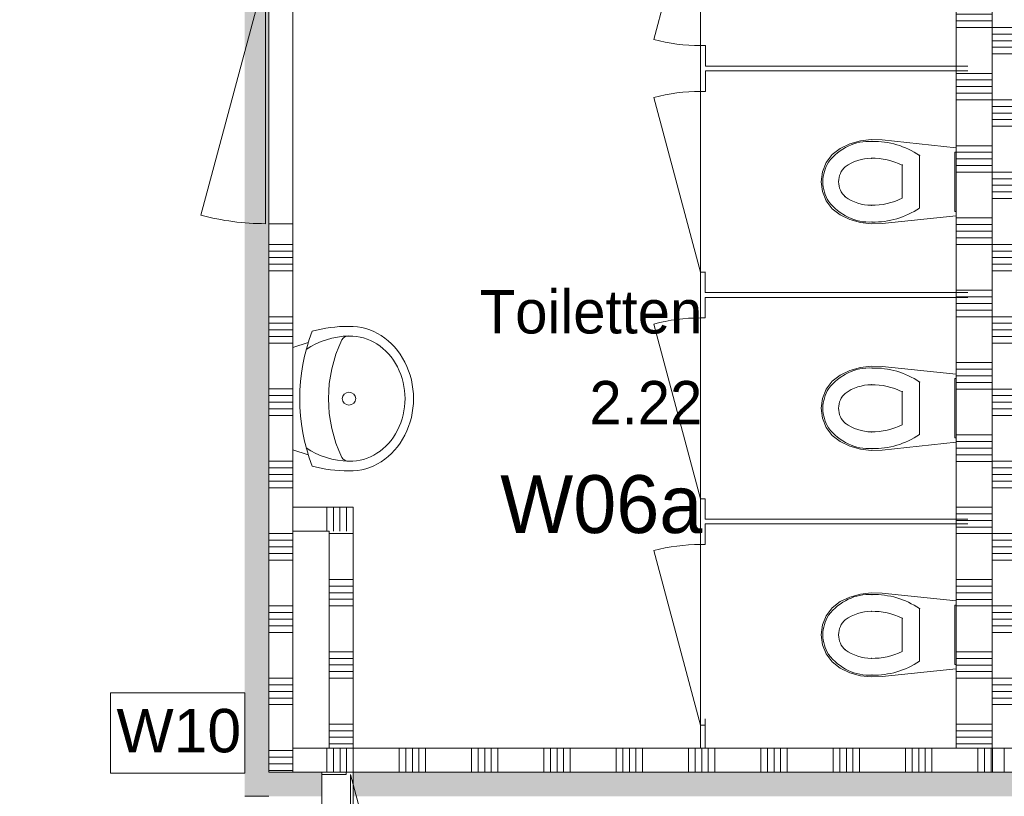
# Model space of a CAD drawing. Header units: millimetres. Extents: x -409 to 257590, y -7854 to 67330.
# Tile 142 of 205: x 15417 to 19500, y 47210 to 50432. Entities that reach past the tile are written whole.
import ezdxf
from ezdxf.enums import TextEntityAlignment as Align

# ---------------------------------------------------------------- set-up
doc = ezdxf.new("R2010")
doc.units = ezdxf.units.MM
doc.header["$MEASUREMENT"] = 0
for name, color, linetype in [('Info Wandafwerking aanduiding', 7, 'Continuous'), ('Info Wandafwerking aanduiding Doorsnede-arcering', 7, 'Continuous'), ('New_# trashcan Laagscheidingslijnen', 7, 'Continuous'), ('New_22 NC Binnenwanden', 7, 'Continuous'), ('New_22 NC Binnenwanden Deuren', 7, 'Continuous'), ('New_22 NC Binnenwanden Doorsnede-arcering', 7, 'Continuous'), ('New_22 NC Binnenwanden Laagscheidingslijnen', 7, 'Continuous'), ('New_72 Vaste Inrichting', 7, 'Continuous'), ('New_72 Vaste Inrichting Deuren', 7, 'Continuous'), ('New_74 Sanitair', 7, 'Continuous'), ('New_Z Ruimtefuncties', 7, 'Continuous'), ('New_Z Ruimtefuncties Zone omranding', 7, 'Continuous'), ('New_Z Ruimtefuncties Zone tekst', 7, 'Continuous')]:
    doc.layers.add(name, color=color, linetype=linetype)
doc.styles.add('GENERATED_STYLE_1', font='txt')
doc.styles.add('GENERATED_STYLE_2', font='txt')

# ---------------------------------------------------------------- blocks, each defined once
blk = doc.blocks.new('*X378')
at = {"layer": 'New_22 NC Binnenwanden Doorsnede-arcering', "color": 254, "linetype": 'Continuous', "lineweight": 0, "true_color": 0xe9ebeb}
for p, q in [((16690.3, 47310), (16690.3, 47410)), ((16717.7, 47310), (16717.7, 47410)), ((16745.2, 47310), (16745.2, 47410)), ((16772.6, 47310), (16772.6, 47410)), ((16800, 47310), (16800, 47410)), ((16990.3, 47310), (16990.3, 47410)), ((17017.7, 47310), (17017.7, 47410)), ((17045.2, 47310), (17045.2, 47410)), ((17072.6, 47310), (17072.6, 47410)), ((17100, 47310), (17100, 47410)), ((17290.3, 47310), (17290.3, 47410)), ((17317.7, 47310), (17317.7, 47410)), ((17345.2, 47310), (17345.2, 47410)), ((17372.6, 47310), (17372.6, 47410)), ((17400, 47310), (17400, 47410)), ((17590.3, 47310), (17590.3, 47410)), ((17617.7, 47310), (17617.7, 47410)), ((17645.2, 47310), (17645.2, 47410)), ((17672.6, 47310), (17672.6, 47410)), ((17700, 47310), (17700, 47410)), ((17890.3, 47310), (17890.3, 47410)), ((17917.7, 47310), (17917.7, 47410)), ((17945.2, 47310), (17945.2, 47410)), ((17972.6, 47310), (17972.6, 47410)), ((18000, 47310), (18000, 47410)), ((18190.3, 47310), (18190.3, 47410)), ((18217.7, 47310), (18217.7, 47410)), ((18245.2, 47310), (18245.2, 47410)), ((18272.6, 47310), (18272.6, 47410)), ((18300, 47310), (18300, 47410)), ((18490.3, 47310), (18490.3, 47410)), ((18517.7, 47310), (18517.7, 47410)), ((18545.2, 47310), (18545.2, 47410)), ((18572.6, 47310), (18572.6, 47410)), ((18600, 47310), (18600, 47410)), ((18790.3, 47310), (18790.3, 47410)), ((18817.7, 47310), (18817.7, 47410)), ((18845.2, 47310), (18845.2, 47410)), ((18872.6, 47310), (18872.6, 47410)), ((18900, 47310), (18900, 47410)), ((19090.3, 47310), (19090.3, 47410)), ((19117.7, 47310), (19117.7, 47410)), ((19145.2, 47310), (19145.2, 47410)), ((19172.6, 47310), (19172.6, 47410)), ((19200, 47310), (19200, 47410)), ((19390.3, 47310), (19390.3, 47410)), ((19417.7, 47310), (19417.7, 47410)), ((19445.2, 47310), (19445.2, 47410))]:
    blk.add_line(p, q, dxfattribs=at)
blk = doc.blocks.new('Wall_79_2', base_point=(16550, 47410))
at = {"layer": 'New_22 NC Binnenwanden', "color": 8, "linetype": 'Continuous', "lineweight": 0, "true_color": 0x778488, "flags": 128}
for points in [[(19450.7, 47410), (16550, 47410)], [(19450.7, 47410), (19450.7, 47310)], [(16550, 47310), (19450.7, 47310)]]:
    blk.add_lwpolyline(points, dxfattribs=at)
at = {"layer": 'New_22 NC Binnenwanden Laagscheidingslijnen', "color": 8, "linetype": 'Continuous', "lineweight": 0, "true_color": 0x778488}
blk.add_line((16550, 47310), (16550, 47410), dxfattribs=at)
at = {"layer": 'New_22 NC Binnenwanden', "color": 8, "lineweight": 0, "true_color": 0x778488}
blk.add_blockref('*X378', (0, 0), dxfattribs=at)
blk = doc.blocks.new('*X410')
at = {"layer": 'New_22 NC Binnenwanden Doorsnede-arcering', "color": 254, "linetype": 'Continuous', "lineweight": 0, "true_color": 0xe9ebeb}
for p, q in [((19550, 54900), (19450, 54900)), ((19550, 54872.6), (19450, 54872.6)), ((19550, 54845.1), (19450, 54845.1)), ((19550, 54817.7), (19450, 54817.7)), ((19550, 54790.3), (19450, 54790.3)), ((19550, 54600), (19450, 54600)), ((19550, 54572.6), (19450, 54572.6)), ((19550, 54545.1), (19450, 54545.1)), ((19550, 54517.7), (19450, 54517.7)), ((19550, 54490.3), (19450, 54490.3)), ((19550, 54300), (19450, 54300)), ((19550, 54272.6), (19450, 54272.6)), ((19550, 54245.1), (19450, 54245.1)), ((19550, 54217.7), (19450, 54217.7)), ((19550, 54190.3), (19450, 54190.3)), ((19550, 54000), (19450, 54000)), ((19550, 53972.6), (19450, 53972.6)), ((19550, 53945.1), (19450, 53945.1)), ((19550, 53917.7), (19450, 53917.7)), ((19550, 53890.3), (19450, 53890.3)), ((19550, 53700), (19450, 53700)), ((19550, 53672.6), (19450, 53672.6)), ((19550, 53645.1), (19450, 53645.1)), ((19550, 53617.7), (19450, 53617.7)), ((19550, 53590.3), (19450, 53590.3)), ((19550, 53400), (19450, 53400)), ((19550, 53372.6), (19450, 53372.6)), ((19550, 53345.1), (19450, 53345.1)), ((19550, 53317.7), (19450, 53317.7)), ((19550, 53290.3), (19450, 53290.3))]:
    blk.add_line(p, q, dxfattribs=at)
blk = doc.blocks.new('*X411')
at = {"layer": 'New_22 NC Binnenwanden Doorsnede-arcering', "color": 254, "linetype": 'Continuous', "lineweight": 0, "true_color": 0xe9ebeb}
for p, q in [((19550, 52200), (19450, 52200)), ((19550, 52172.6), (19450, 52172.6)), ((19550, 52145.1), (19450, 52145.1)), ((19550, 52117.7), (19450, 52117.7)), ((19550, 52090.3), (19450, 52090.3)), ((19550, 51900), (19450, 51900)), ((19550, 51872.6), (19450, 51872.6)), ((19550, 51845.1), (19450, 51845.1)), ((19550, 51817.7), (19450, 51817.7)), ((19550, 51790.3), (19450, 51790.3)), ((19550, 51600), (19450, 51600)), ((19550, 51572.6), (19450, 51572.6)), ((19550, 51545.1), (19450, 51545.1)), ((19550, 51517.7), (19450, 51517.7)), ((19550, 51490.3), (19450, 51490.3)), ((19550, 51300), (19450, 51300)), ((19550, 51272.6), (19450, 51272.6)), ((19550, 51245.1), (19450, 51245.1)), ((19550, 51217.7), (19450, 51217.7)), ((19550, 51190.3), (19450, 51190.3)), ((19550, 51000), (19450, 51000)), ((19550, 50972.6), (19450, 50972.6)), ((19550, 50945.1), (19450, 50945.1)), ((19550, 50917.7), (19450, 50917.7)), ((19550, 50890.3), (19450, 50890.3)), ((19550, 50700), (19450, 50700)), ((19550, 50672.6), (19450, 50672.6)), ((19550, 50645.1), (19450, 50645.1)), ((19550, 50617.7), (19450, 50617.7)), ((19550, 50590.3), (19450, 50590.3)), ((19550, 50400), (19450, 50400)), ((19550, 50372.6), (19450, 50372.6)), ((19550, 50345.1), (19450, 50345.1)), ((19550, 50317.7), (19450, 50317.7)), ((19550, 50290.3), (19450, 50290.3)), ((19550, 50100), (19450, 50100)), ((19550, 50072.6), (19450, 50072.6)), ((19550, 50045.1), (19450, 50045.1)), ((19550, 50017.7), (19450, 50017.7)), ((19550, 49990.3), (19450, 49990.3)), ((19550, 49800), (19450, 49800)), ((19550, 49772.6), (19450, 49772.6)), ((19550, 49745.1), (19450, 49745.1)), ((19550, 49717.7), (19450, 49717.7)), ((19550, 49690.3), (19450, 49690.3)), ((19550, 49500), (19450, 49500)), ((19550, 49472.6), (19450, 49472.6)), ((19550, 49445.1), (19450, 49445.1)), ((19550, 49417.7), (19450, 49417.7)), ((19550, 49390.3), (19450, 49390.3)), ((19550, 49200), (19450, 49200)), ((19550, 49172.6), (19450, 49172.6)), ((19550, 49145.1), (19450, 49145.1)), ((19550, 49117.7), (19450, 49117.7)), ((19550, 49090.3), (19450, 49090.3)), ((19550, 48900), (19450, 48900)), ((19550, 48872.6), (19450, 48872.6)), ((19550, 48845.1), (19450, 48845.1)), ((19550, 48817.7), (19450, 48817.7)), ((19550, 48790.3), (19450, 48790.3)), ((19550, 48600), (19450, 48600)), ((19550, 48572.6), (19450, 48572.6)), ((19550, 48545.1), (19450, 48545.1)), ((19550, 48517.7), (19450, 48517.7)), ((19550, 48490.3), (19450, 48490.3)), ((19550, 48300), (19450, 48300)), ((19550, 48272.6), (19450, 48272.6)), ((19550, 48245.1), (19450, 48245.1)), ((19550, 48217.7), (19450, 48217.7)), ((19550, 48190.3), (19450, 48190.3)), ((19550, 48000), (19450, 48000)), ((19550, 47972.6), (19450, 47972.6)), ((19550, 47945.1), (19450, 47945.1)), ((19550, 47917.7), (19450, 47917.7)), ((19550, 47890.3), (19450, 47890.3)), ((19550, 47700), (19450, 47700)), ((19550, 47672.6), (19450, 47672.6)), ((19550, 47645.1), (19450, 47645.1)), ((19550, 47617.7), (19450, 47617.7)), ((19550, 47590.3), (19450, 47590.3))]:
    blk.add_line(p, q, dxfattribs=at)
blk = doc.blocks.new('*X412')
at = {"layer": 'New_22 NC Binnenwanden Doorsnede-arcering', "color": 254, "linetype": 'Continuous', "lineweight": 0, "true_color": 0xe9ebeb}
for p, q in [((19550, 56345.1), (19450, 56345.1)), ((19550, 56317.7), (19450, 56317.7)), ((19550, 56290.3), (19450, 56290.3))]:
    blk.add_line(p, q, dxfattribs=at)
blk = doc.blocks.new('D1 22_7')
at = {"layer": 'New_22 NC Binnenwanden Deuren', "color": 1, "linetype": 'Continuous', "lineweight": 0}
for q in [(-481.8, 267.6), (-517, 0)]:
    blk.add_line((517, 0), q, dxfattribs=at)
at = {"layer": 'New_22 NC Binnenwanden Deuren', "color": 7, "linetype": 'Continuous', "lineweight": 0}
for p, q in [((-517, -114), (-517, -14)), ((-517, -114), (-517, -14)), ((517, -114), (517, -14)), ((517, -114), (517, -14))]:
    blk.add_line(p, q, dxfattribs=at)
at = {"layer": 'New_22 NC Binnenwanden Deuren', "color": 1, "linetype": 'Continuous', "lineweight": 0}
blk.add_arc((517, 0), 1034, 165, 180, dxfattribs=at)
blk = doc.blocks.new('D1 22_5')
at = {"layer": 'New_22 NC Binnenwanden Deuren', "color": 1, "linetype": 'Continuous', "lineweight": 0}
for q in [(-481.8, 267.6), (-517, 0)]:
    blk.add_line((517, 0), q, dxfattribs=at)
at = {"layer": 'New_22 NC Binnenwanden Deuren', "color": 7, "linetype": 'Continuous', "lineweight": 0}
for p, q in [((-517, -14), (-517, -114)), ((-517, -14), (-517, -114)), ((517, -14), (517, -114)), ((517, -14), (517, -114))]:
    blk.add_line(p, q, dxfattribs=at)
at = {"layer": 'New_22 NC Binnenwanden Deuren', "color": 1, "linetype": 'Continuous', "lineweight": 0}
blk.add_arc((517, 0), 1034, 165, 180, dxfattribs=at)
blk = doc.blocks.new('Wall_88_2', base_point=(19550, 47310))
at = {"layer": 'New_22 NC Binnenwanden', "color": 8, "linetype": 'Continuous', "lineweight": 0, "true_color": 0x778488}
for p, q in [((19450, 56110), (19550, 56110)), ((19450, 55076), (19550, 55076)), ((19550, 53276), (19450, 53276)), ((19550, 52242), (19450, 52242))]:
    blk.add_line(p, q, dxfattribs=at)
at = {"layer": 'New_22 NC Binnenwanden', "color": 8, "linetype": 'Continuous', "lineweight": 0, "true_color": 0x778488, "flags": 128}
for points in [[(19450, 56360), (19550, 56360)], [(19450, 56360), (19450, 56110)], [(19550, 56110), (19550, 56360)], [(19450, 55076), (19450, 53276)], [(19550, 53276), (19550, 55076)], [(19450, 52242), (19450, 47410)], [(19550, 47410), (19550, 52242)], [(19450, 47410), (19550, 47410)]]:
    blk.add_lwpolyline(points, dxfattribs=at)
at = {"layer": 'New_22 NC Binnenwanden', "color": 8, "lineweight": 0, "true_color": 0x778488}
for name in ['*X412', '*X410', '*X411']:
    blk.add_blockref(name, (0, 0), dxfattribs=at)
at = {"layer": 'New_22 NC Binnenwanden Deuren', "color": 1, "linetype": 'Continuous', "lineweight": 0, "xscale": -1, "zscale": 1000, "rotation": 270}
for name, p in [('D1 22_7', (19564, 55593)), ('D1 22_5', (19564, 52759))]:
    blk.add_blockref(name, p, dxfattribs=at)
blk = doc.blocks.new('D1 22_6')
at = {"layer": 'New_72 Vaste Inrichting Deuren', "color": 1, "linetype": 'Continuous', "lineweight": 0}
for q in [(-349.4, 194.1), (-375, 0)]:
    blk.add_line((375, 0), q, dxfattribs=at)
at = {"layer": 'New_72 Vaste Inrichting Deuren', "color": 9, "linetype": 'Continuous', "lineweight": 0}
for p, q in [((-375, -0.1), (-375, -20)), ((375, -0.1), (375, -20))]:
    blk.add_line(p, q, dxfattribs=at)
at = {"layer": 'New_72 Vaste Inrichting Deuren', "color": 1, "linetype": 'Continuous', "lineweight": 0}
blk.add_arc((375, 0), 750, 165, 180, dxfattribs=at)
blk = doc.blocks.new('Wall_89_2', base_point=(18250.3, 51170))
at = {"layer": 'New_# trashcan Laagscheidingslijnen', "color": 9, "linetype": 'Continuous', "lineweight": 0}
for p, q in [((18240.3, 51141.8), (18240.3, 51041.8)), ((18260.3, 51041.8), (18260.3, 51141.8)), ((18240.2, 47531.7), (18240.2, 47431.7)), ((18260.2, 47431.7), (18260.2, 47531.7))]:
    blk.add_line(p, q, dxfattribs=at)
at = {"layer": 'New_72 Vaste Inrichting', "color": 9, "linetype": 'Continuous', "lineweight": 0}
for p, q in [((18240.4, 51075), (18260.3, 51075)), ((18240.4, 50325), (18260.3, 50325)), ((18240.4, 50135), (18260.3, 50135)), ((18240.3, 49385), (18260.2, 49385)), ((18240.3, 49195), (18260.2, 49195)), ((18240.3, 48445), (18260.2, 48445)), ((18240.3, 48255), (18260.2, 48255)), ((18240.3, 47505), (18260.2, 47505))]:
    blk.add_line(p, q, dxfattribs=at)
at = {"layer": 'New_72 Vaste Inrichting', "color": 9, "linetype": 'Continuous', "lineweight": 0, "flags": 128}
for points in [[(18240.3, 51170), (18240.3, 51141.8)], [(18260.3, 51170), (18240.3, 51170)], [(18260.3, 51141.8), (18260.3, 51170)], [(18240.3, 50325), (18240.3, 50135)], [(18260.3, 50240), (18260.3, 50325)], [(18260.3, 50135), (18260.3, 50220)], [(18240.2, 49385), (18240.2, 49195)], [(18260.2, 49300), (18260.2, 49385)], [(18260.2, 49195), (18260.2, 49280)], [(18240.2, 48445), (18240.2, 48255)], [(18260.2, 48360), (18260.2, 48445)], [(18260.2, 48255), (18260.2, 48340)], [(18240.2, 47431.7), (18240.2, 47410)], [(18260.2, 47410), (18260.2, 47431.7)], [(18240.2, 47410), (18260.2, 47410)]]:
    blk.add_lwpolyline(points, dxfattribs=at)
at = {"layer": 'New_72 Vaste Inrichting Deuren', "color": 1, "linetype": 'Continuous', "lineweight": 0, "zscale": 1000, "rotation": 89.99970598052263}
blk.add_blockref('D1 22_6', (18240.3, 50700), dxfattribs=at)
at = {"layer": 'New_72 Vaste Inrichting Deuren', "color": 1, "linetype": 'Continuous', "lineweight": 0, "xscale": -0.9999999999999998, "zscale": 1000, "rotation": 89.99970598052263}
for p in [(18240.3, 49760), (18240.2, 48820), (18240.2, 47880)]:
    blk.add_blockref('D1 22_6', p, dxfattribs=at)
blk = doc.blocks.new('*X421')
at = {"layer": 'New_22 NC Binnenwanden Doorsnede-arcering', "color": 254, "linetype": 'Continuous', "lineweight": 0, "true_color": 0xe9ebeb}
for p, q in [((19300.3, 51109.6), (19450.3, 51109.6)), ((19300.3, 51082.2), (19450.3, 51082.2)), ((19300.3, 51054.8), (19450.3, 51054.8)), ((19300.3, 51027.3), (19450.3, 51027.3)), ((19300.3, 50999.9), (19450.3, 50999.9)), ((19300.3, 50809.6), (19450.3, 50809.6)), ((19300.3, 50782.2), (19450.3, 50782.2)), ((19300.3, 50754.8), (19450.3, 50754.8)), ((19300.3, 50727.3), (19450.3, 50727.3)), ((19300.3, 50699.9), (19450.3, 50699.9)), ((19300.3, 50509.6), (19450.3, 50509.6)), ((19300.3, 50482.2), (19450.3, 50482.2)), ((19300.3, 50454.8), (19450.3, 50454.8)), ((19300.3, 50427.3), (19450.3, 50427.3)), ((19300.3, 50399.9), (19450.3, 50399.9)), ((19300.3, 50209.6), (19450.3, 50209.6)), ((19300.3, 50182.2), (19450.3, 50182.2)), ((19300.3, 50154.8), (19450.3, 50154.8)), ((19300.3, 50127.3), (19450.3, 50127.3)), ((19300.3, 50099.9), (19450.3, 50099.9)), ((19300.3, 49909.6), (19450.3, 49909.6)), ((19300.3, 49882.2), (19450.3, 49882.2)), ((19300.3, 49854.8), (19450.3, 49854.8)), ((19300.3, 49827.3), (19450.3, 49827.3)), ((19300.3, 49799.9), (19450.3, 49799.9)), ((19300.3, 49609.6), (19450.3, 49609.6)), ((19300.3, 49582.2), (19450.3, 49582.2)), ((19300.3, 49554.8), (19450.3, 49554.8)), ((19300.3, 49527.3), (19450.3, 49527.3)), ((19300.3, 49499.9), (19450.3, 49499.9)), ((19300.2, 49309.6), (19450.2, 49309.6)), ((19300.2, 49282.2), (19450.2, 49282.2)), ((19300.2, 49254.8), (19450.2, 49254.8)), ((19300.2, 49227.3), (19450.2, 49227.3)), ((19300.2, 49199.9), (19450.2, 49199.9)), ((19300.2, 49009.6), (19450.2, 49009.6)), ((19300.2, 48982.2), (19450.2, 48982.2)), ((19300.2, 48954.8), (19450.2, 48954.8)), ((19300.2, 48927.3), (19450.2, 48927.3)), ((19300.2, 48899.9), (19450.2, 48899.9)), ((19300.2, 48709.6), (19450.2, 48709.6)), ((19300.2, 48682.2), (19450.2, 48682.2)), ((19300.2, 48654.8), (19450.2, 48654.8)), ((19300.2, 48627.3), (19450.2, 48627.3)), ((19300.2, 48599.9), (19450.2, 48599.9)), ((19300.2, 48409.6), (19450.2, 48409.6)), ((19300.2, 48382.2), (19450.2, 48382.2)), ((19300.2, 48354.8), (19450.2, 48354.8)), ((19300.2, 48327.3), (19450.2, 48327.3)), ((19300.2, 48299.9), (19450.2, 48299.9)), ((19300.2, 48109.6), (19450.2, 48109.6)), ((19300.2, 48082.2), (19450.2, 48082.2)), ((19300.2, 48054.8), (19450.2, 48054.8)), ((19300.2, 48027.3), (19450.2, 48027.3)), ((19300.2, 47999.9), (19450.2, 47999.9)), ((19300.2, 47809.6), (19450.2, 47809.6)), ((19300.2, 47782.2), (19450.2, 47782.2)), ((19300.2, 47754.8), (19450.2, 47754.8)), ((19300.2, 47727.3), (19450.2, 47727.3)), ((19300.2, 47699.9), (19450.2, 47699.9)), ((19300.2, 47509.6), (19450.2, 47509.6)), ((19300.2, 47482.2), (19450.2, 47482.2)), ((19300.2, 47454.8), (19450.2, 47454.8)), ((19300.2, 47427.3), (19450.2, 47427.3))]:
    blk.add_line(p, q, dxfattribs=at)
blk = doc.blocks.new('Wall_90_2', base_point=(19300.2, 47410))
at = {"layer": 'New_22 NC Binnenwanden', "color": 8, "linetype": 'Continuous', "lineweight": 0, "true_color": 0x778488, "flags": 128}
for points in [[(19300.3, 51170), (19300.2, 47410)], [(19450.3, 51170), (19300.3, 51170)], [(19450.2, 47410), (19450.3, 51170)], [(19300.2, 47410), (19450.2, 47410)]]:
    blk.add_lwpolyline(points, dxfattribs=at)
at = {"layer": 'New_22 NC Binnenwanden', "color": 8, "lineweight": 0, "true_color": 0x778488}
blk.add_blockref('*X421', (0, 0), dxfattribs=at)
blk = doc.blocks.new('Wall_124_2', base_point=(18250.3, 50230))
at = {"layer": 'New_# trashcan Laagscheidingslijnen', "color": 9, "linetype": 'Continuous', "lineweight": 0}
for p, q in [((19349.2, 50240), (19249.2, 50240)), ((19249.2, 50220), (19349.2, 50220))]:
    blk.add_line(p, q, dxfattribs=at)
at = {"layer": 'New_72 Vaste Inrichting', "color": 9, "linetype": 'Continuous', "lineweight": 0, "flags": 128}
for points in [[(19300.3, 50240), (18260.3, 50240)], [(19300.3, 50220), (19300.3, 50240)], [(18260.3, 50220), (19300.3, 50220)]]:
    blk.add_lwpolyline(points, dxfattribs=at)
blk = doc.blocks.new('Wall_125_2', base_point=(18250.2, 49290))
at = {"layer": 'New_# trashcan Laagscheidingslijnen', "color": 9, "linetype": 'Continuous', "lineweight": 0}
for p, q in [((19349.2, 49300), (19249.2, 49300)), ((19249.2, 49280), (19349.2, 49280))]:
    blk.add_line(p, q, dxfattribs=at)
at = {"layer": 'New_72 Vaste Inrichting', "color": 9, "linetype": 'Continuous', "lineweight": 0, "flags": 128}
for points in [[(19300.2, 49300), (18260.2, 49300)], [(19300.2, 49280), (19300.2, 49300)], [(18260.2, 49280), (19300.2, 49280)]]:
    blk.add_lwpolyline(points, dxfattribs=at)
blk = doc.blocks.new('Wall_126_2', base_point=(18250.2, 48350))
at = {"layer": 'New_# trashcan Laagscheidingslijnen', "color": 9, "linetype": 'Continuous', "lineweight": 0}
for p, q in [((19349.2, 48360), (19249.2, 48360)), ((19249.2, 48340), (19349.2, 48340))]:
    blk.add_line(p, q, dxfattribs=at)
at = {"layer": 'New_72 Vaste Inrichting', "color": 9, "linetype": 'Continuous', "lineweight": 0, "flags": 128}
for points in [[(19300.2, 48360), (18260.2, 48360)], [(19300.2, 48340), (19300.2, 48360)], [(18260.2, 48340), (19300.2, 48340)]]:
    blk.add_lwpolyline(points, dxfattribs=at)
blk = doc.blocks.new('*X578')
at = {"layer": 'New_22 NC Binnenwanden Doorsnede-arcering', "color": 254, "linetype": 'Continuous', "lineweight": 0, "true_color": 0xe9ebeb}
for p, q in [((16717.5, 48327.5), (16717.5, 48410)), ((16744.9, 48354.9), (16744.9, 48410)), ((16772.3, 48382.3), (16772.3, 48410)), ((16799.8, 48409.8), (16799.8, 48410))]:
    blk.add_line(p, q, dxfattribs=at)
blk = doc.blocks.new('*X579')
at = {"layer": 'New_22 NC Binnenwanden Doorsnede-arcering', "color": 254, "linetype": 'Continuous', "lineweight": 0, "true_color": 0xe9ebeb}
blk.add_line((16690, 48310), (16690, 48410), dxfattribs=at)
blk = doc.blocks.new('*X580')
at = {"layer": 'New_22 NC Binnenwanden Doorsnede-arcering', "color": 254, "linetype": 'Continuous', "lineweight": 0, "true_color": 0xe9ebeb}
for p, q in [((16799.8, 48310), (16799.8, 48409.8)), ((16744.9, 48310), (16744.9, 48354.9)), ((16772.3, 48310), (16772.3, 48382.3)), ((16717.5, 48310), (16717.5, 48327.5))]:
    blk.add_line(p, q, dxfattribs=at)
blk = doc.blocks.new('Wall_127_2', base_point=(16550, 48310))
at = {"layer": 'New_22 NC Binnenwanden', "color": 8, "linetype": 'Continuous', "lineweight": 0, "true_color": 0x778488, "flags": 128}
for points in [[(16800, 48410), (16550, 48410)], [(16550, 48410), (16550, 48310)], [(16800, 48410), (16800, 48310)], [(16550, 48310), (16700, 48310)]]:
    blk.add_lwpolyline(points, dxfattribs=at)
at = {"layer": 'New_22 NC Binnenwanden', "color": 8, "lineweight": 0, "true_color": 0x778488}
for name in ['*X579', '*X578', '*X580']:
    blk.add_blockref(name, (0, 0), dxfattribs=at)
blk = doc.blocks.new('*X582')
at = {"layer": 'New_22 NC Binnenwanden Doorsnede-arcering', "color": 254, "linetype": 'Continuous', "lineweight": 0, "true_color": 0xe9ebeb}
for p, q in [((16700, 48300.1), (16761.8, 48300.1)), ((16761.8, 48300.1), (16800, 48300.1)), ((16700, 48109.8), (16761.8, 48109.8)), ((16761.8, 48109.8), (16800, 48109.8)), ((16700, 48082.4), (16761.8, 48082.4)), ((16761.8, 48082.4), (16800, 48082.4)), ((16700, 48055), (16761.8, 48055)), ((16700, 48027.5), (16761.8, 48027.5)), ((16761.8, 48055), (16800, 48055)), ((16761.8, 48027.5), (16800, 48027.5)), ((16700, 48000.1), (16761.8, 48000.1)), ((16761.8, 48000.1), (16800, 48000.1)), ((16700, 47809.8), (16761.8, 47809.8)), ((16700, 47782.4), (16761.8, 47782.4)), ((16761.8, 47809.8), (16800, 47809.8)), ((16761.8, 47782.4), (16800, 47782.4)), ((16700, 47755), (16761.8, 47755)), ((16761.8, 47755), (16800, 47755)), ((16700, 47727.5), (16761.8, 47727.5)), ((16700, 47700.1), (16761.8, 47700.1)), ((16761.8, 47727.5), (16800, 47727.5)), ((16761.8, 47700.1), (16800, 47700.1)), ((16700, 47509.8), (16761.8, 47509.8)), ((16761.8, 47509.8), (16800, 47509.8)), ((16700, 47482.4), (16761.8, 47482.4)), ((16700, 47455), (16761.8, 47455)), ((16761.8, 47482.4), (16800, 47482.4)), ((16761.8, 47455), (16800, 47455)), ((16700, 47427.5), (16761.8, 47427.5)), ((16761.8, 47427.5), (16800, 47427.5))]:
    blk.add_line(p, q, dxfattribs=at)
blk = doc.blocks.new('Wall_128_2', base_point=(16700, 48310))
at = {"layer": 'New_22 NC Binnenwanden', "color": 8, "linetype": 'Continuous', "lineweight": 0, "true_color": 0x778488, "flags": 128}
for points in [[(16700, 48310), (16700, 47410)], [(16800, 47410), (16800, 48310)], [(16800, 47410), (16700, 47410)]]:
    blk.add_lwpolyline(points, dxfattribs=at)
at = {"layer": 'New_22 NC Binnenwanden', "color": 8, "lineweight": 0, "true_color": 0x778488}
blk.add_blockref('*X582', (0, 0), dxfattribs=at)
blk = doc.blocks.new('*X961')
at = {"layer": 'New_22 NC Binnenwanden Doorsnede-arcering', "color": 254, "linetype": 'Continuous', "lineweight": 0, "true_color": 0xe9ebeb}
for p, q in [((16550, 50700.1), (16450, 50700.1)), ((16550, 50672.6), (16450, 50672.6)), ((16550, 50645.2), (16450, 50645.2))]:
    blk.add_line(p, q, dxfattribs=at)
blk = doc.blocks.new('*X962')
at = {"layer": 'New_22 NC Binnenwanden Doorsnede-arcering', "color": 254, "linetype": 'Continuous', "lineweight": 0, "true_color": 0xe9ebeb}
for p, q in [((16550, 49500.1), (16450, 49500.1)), ((16550, 49472.6), (16450, 49472.6)), ((16550, 49445.2), (16450, 49445.2)), ((16550, 49417.8), (16450, 49417.8)), ((16550, 49390.3), (16450, 49390.3)), ((16550, 49200.1), (16450, 49200.1)), ((16550, 49172.6), (16450, 49172.6)), ((16550, 49145.2), (16450, 49145.2)), ((16550, 49117.8), (16450, 49117.8)), ((16550, 49090.3), (16450, 49090.3)), ((16550, 48900.1), (16450, 48900.1)), ((16550, 48872.6), (16450, 48872.6)), ((16550, 48845.2), (16450, 48845.2)), ((16550, 48817.8), (16450, 48817.8)), ((16550, 48790.3), (16450, 48790.3)), ((16550, 48600.1), (16450, 48600.1)), ((16550, 48572.6), (16450, 48572.6)), ((16550, 48545.2), (16450, 48545.2)), ((16550, 48517.8), (16450, 48517.8)), ((16550, 48490.3), (16450, 48490.3)), ((16550, 48300.1), (16450, 48300.1)), ((16550, 48272.6), (16450, 48272.6)), ((16550, 48245.2), (16450, 48245.2)), ((16550, 48217.8), (16450, 48217.8)), ((16550, 48190.3), (16450, 48190.3)), ((16550, 48000.1), (16450, 48000.1)), ((16550, 47972.6), (16450, 47972.6)), ((16550, 47945.2), (16450, 47945.2)), ((16550, 47917.8), (16450, 47917.8)), ((16550, 47890.3), (16450, 47890.3)), ((16550, 47700.1), (16450, 47700.1)), ((16550, 47672.6), (16450, 47672.6)), ((16550, 47645.2), (16450, 47645.2)), ((16550, 47617.8), (16450, 47617.8)), ((16550, 47590.3), (16450, 47590.3)), ((16540.1, 47400.1), (16450, 47400.1)), ((16512.6, 47372.6), (16450, 47372.6)), ((16485.2, 47345.2), (16450, 47345.2)), ((16457.8, 47317.8), (16450, 47317.8))]:
    blk.add_line(p, q, dxfattribs=at)
blk = doc.blocks.new('*X964')
at = {"layer": 'New_22 NC Binnenwanden Doorsnede-arcering', "color": 254, "linetype": 'Continuous', "lineweight": 0, "true_color": 0xe9ebeb}
for p, q in [((16550, 47372.6), (16512.6, 47372.6)), ((16550, 47400.1), (16540.1, 47400.1)), ((16550, 47345.2), (16485.2, 47345.2)), ((16550, 47317.8), (16457.8, 47317.8))]:
    blk.add_line(p, q, dxfattribs=at)
blk = doc.blocks.new('Wall_240_2', base_point=(16550, 47410))
at = {"layer": 'New_22 NC Binnenwanden', "color": 8, "linetype": 'Continuous', "lineweight": 0, "true_color": 0x778488}
for p, q in [((16550, 50620), (16450, 50620)), ((16550, 49586), (16450, 49586))]:
    blk.add_line(p, q, dxfattribs=at)
at = {"layer": 'New_22 NC Binnenwanden', "color": 8, "linetype": 'Continuous', "lineweight": 0, "true_color": 0x778488, "flags": 128}
for points in [[(16450, 50735), (16450, 50620)], [(16550, 50620), (16550, 50735)], [(16450, 49586), (16450, 47310)], [(16550, 47410), (16550, 49586)], [(16450, 47310), (16550, 47310)]]:
    blk.add_lwpolyline(points, dxfattribs=at)
at = {"layer": 'New_22 NC Binnenwanden Laagscheidingslijnen', "color": 8, "linetype": 'Continuous', "lineweight": 0, "true_color": 0x778488}
blk.add_line((16550, 47310), (16550, 47410), dxfattribs=at)
at = {"layer": 'New_22 NC Binnenwanden', "color": 8, "lineweight": 0, "true_color": 0x778488}
for name in ['*X961', '*X962', '*X964']:
    blk.add_blockref(name, (0, 0), dxfattribs=at)
at = {"layer": 'New_22 NC Binnenwanden Deuren', "color": 1, "linetype": 'Continuous', "lineweight": 0, "zscale": 1000, "rotation": 90.00028740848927}
blk.add_blockref('D1 22_7', (16436, 50103), dxfattribs=at)
blk = doc.blocks.new('*X967')
at = {"layer": 'New_22 NC Binnenwanden Doorsnede-arcering', "color": 254, "linetype": 'Continuous', "lineweight": 0, "true_color": 0xe9ebeb}
for p, q in [((16762, 46200), (16670, 46200)), ((16770, 46200), (16762, 46200)), ((16762, 46172.6), (16670, 46172.6)), ((16750, 46145.1), (16670, 46145.1)), ((16770, 46172.6), (16762, 46172.6)), ((16762, 46117.7), (16670, 46117.7)), ((16770, 46117.7), (16762, 46117.7)), ((16762, 46090.3), (16670, 46090.3)), ((16770, 46090.3), (16762, 46090.3))]:
    blk.add_line(p, q, dxfattribs=at)
blk = doc.blocks.new('D1 22_3')
at = {"layer": 'New_22 NC Binnenwanden Deuren', "color": 1, "linetype": 'Continuous', "lineweight": 0}
for q in [(-481.8, 267.6), (-517, 0)]:
    blk.add_line((517, 0), q, dxfattribs=at)
at = {"layer": 'New_22 NC Binnenwanden Deuren', "color": 7, "linetype": 'Continuous', "lineweight": 0}
for p, q in [((-517, -119), (-517, -19)), ((-517, -119), (-517, -19)), ((517, -119), (517, -19)), ((517, -119), (517, -19))]:
    blk.add_line(p, q, dxfattribs=at)
at = {"layer": 'New_22 NC Binnenwanden Deuren', "color": 1, "linetype": 'Continuous', "lineweight": 0}
blk.add_arc((517, 0), 1034, 165, 180, dxfattribs=at)
blk = doc.blocks.new('Wall_241_2', base_point=(16670, 46077.3))
at = {"layer": 'New_22 NC Binnenwanden', "color": 8, "linetype": 'Continuous', "lineweight": 0, "true_color": 0x778488}
for p, q in [((16670, 47300), (16770, 47300)), ((16670, 46266), (16770, 46266))]:
    blk.add_line(p, q, dxfattribs=at)
at = {"layer": 'New_22 NC Binnenwanden', "color": 8, "linetype": 'Continuous', "lineweight": 0, "true_color": 0x778488, "flags": 128}
for points in [[(16670, 47310), (16770, 47310)], [(16670, 47310), (16670, 47300)], [(16770, 47300), (16770, 47310)], [(16670, 46266), (16670, 46077.4)], [(16770, 46158), (16770, 46266)], [(16770, 46066.3), (16770, 46136)], [(16670, 46077.3), (16770, 46066.3)]]:
    blk.add_lwpolyline(points, dxfattribs=at)
at = {"layer": 'New_22 NC Binnenwanden Laagscheidingslijnen', "color": 8, "linetype": 'Continuous', "lineweight": 0, "true_color": 0x778488}
blk.add_arc((16489.8, 43985), 2100.1, 82.3338, 85.0788, dxfattribs=at)
at = {"layer": 'New_22 NC Binnenwanden', "color": 8, "lineweight": 0, "true_color": 0x778488}
blk.add_blockref('*X967', (0, 0), dxfattribs=at)
at = {"layer": 'New_22 NC Binnenwanden Deuren', "color": 1, "linetype": 'Continuous', "lineweight": 0, "xscale": -1, "zscale": 1000, "rotation": 270}
blk.add_blockref('D1 22_3', (16789, 46783), dxfattribs=at)
blk = doc.blocks.new('Wall_380_2', base_point=(16450, 54510))
at = {"layer": 'Info Wandafwerking aanduiding Doorsnede-arcering', "linetype": 'Continuous', "lineweight": 0}
for points in [[(16450, 47310), (16450, 54510), (16350, 54510), (16350, 47310)], [(16350, 47310), (16350, 47210), (16450, 47310)], [(16450, 47310), (16350, 47210), (16450, 47210)]]:
    blk.add_hatch(color=1, dxfattribs=at).paths.add_polyline_path(points)
at = {"layer": 'Info Wandafwerking aanduiding', "color": 9, "linetype": 'Continuous', "lineweight": 0, "flags": 128}
blk.add_lwpolyline([(16350, 47210), (16450, 47210)], dxfattribs=at)
blk = doc.blocks.new('Wall_381_2', base_point=(16450, 47310))
at = {"layer": 'Info Wandafwerking aanduiding Doorsnede-arcering', "linetype": 'Continuous', "lineweight": 0}
blk.add_hatch(color=1, dxfattribs=at).paths.add_polyline_path([(16450, 47210), (16670, 47210), (16670, 47310), (16450, 47310)])
at = {"layer": 'Info Wandafwerking aanduiding', "color": 9, "linetype": 'Continuous', "lineweight": 0, "flags": 128}
blk.add_lwpolyline([(16670, 47210), (16670, 47310)], dxfattribs=at)
blk = doc.blocks.new('Wall_461_2', base_point=(16800, 47310))
at = {"layer": 'Info Wandafwerking aanduiding Doorsnede-arcering', "linetype": 'Continuous', "lineweight": 0}
blk.add_hatch(color=1, dxfattribs=at).paths.add_polyline_path([(21355.4, 47310), (16800, 47310), (16800, 47210), (21355.4, 47210)])
at = {"layer": 'Info Wandafwerking aanduiding', "color": 9, "linetype": 'Continuous', "lineweight": 0, "flags": 128}
blk.add_lwpolyline([(16800, 47210), (16800, 47310)], dxfattribs=at)
blk = doc.blocks.new('Wasbak 2 22 KM')
at = {"layer": 'New_74 Sanitair', "color": 1, "linetype": 'Continuous', "lineweight": 0}
for p, q in [((-212.2, 0), (-233.1, -63.4)), ((212.2, 0), (-212.2, 0)), ((212.2, 0), (233.1, -63.4))]:
    blk.add_line(p, q, dxfattribs=at)
for centre, major_axis, ratio, start_param, end_param in [((0, -1041.4), (0, 1013), 0.882121, 5.964482, 6.601889), ((166.6, -232.4), (0, 528.9), 0.882121, 1.277244, 1.570796), ((0, -238.1), (0, 294.7), 0.882121, 0.900825, 1.551564), ((0, -238.1), (0, 294.7), 0.882121, 4.731621, 5.38236), ((-166.6, -232.4), (0, 528.9), 0.882121, 4.712389, 5.005942), ((0, -869.9), (0, 722.5), 0.882121, 5.889409, 6.676962), ((-230, -232.4), (0, 34), 0.882121, 0.507228, 1.570796), ((230, -232.4), (0, 34), 0.882121, 4.712389, 5.775958), ((0, -236.8), (300, 0), 0.877396, 3.124925, 6.299853), ((0, -236.8), (260, 0), 0.877396, 3.122361, 6.302417)]:
    blk.add_ellipse(centre, major_axis=major_axis, ratio=ratio, start_param=start_param, end_param=end_param, dxfattribs=at)
blk.add_ellipse((0, -232.4), major_axis=(0, 28.2), ratio=0.946667, dxfattribs=at)
blk = doc.blocks.new('Toilet 22')
at = {"layer": 'New_74 Sanitair', "color": 1, "linetype": 'Continuous', "lineweight": 0}
for p, q in [((-141, 0), (-173.3, -306.6)), ((141, 0), (-141, 0)), ((123, 0), (-123, 0)), ((-123, 0), (-123, -5)), ((123, -5), (123, 0)), ((173.3, -306.6), (141, 0)), ((-123, -5), (123, -5)), ((0, -151.4), (-108.9, -151.4)), ((108.9, -151.4), (0, -151.4)), ((0, -223.6), (-68.8, -223.6)), ((68.8, -223.6), (0, -223.6)), ((-173.3, -306.6), (-174.9, -351.8)), ((174.9, -351.8), (173.3, -306.6)), ((-174.9, -351.8), (-169.4, -396.7)), ((169.4, -396.7), (174.9, -351.8)), ((-169.4, -396.7), (-157, -440.3)), ((157, -440.3), (169.4, -396.7)), ((-157, -440.3), (-138, -481.3)), ((138, -481.3), (157, -440.3)), ((-138, -481.3), (-112.4, -513.9)), ((0, -487.5), (0, -487.5)), ((62.1, -459.7), (62.1, -459.7)), ((112.4, -513.9), (138, -481.3)), ((-112.4, -513.9), (-79.4, -538.8)), ((79.4, -538.8), (112.4, -513.9)), ((81.1, -529), (81.1, -529)), ((-79.4, -538.8), (-41, -554.6)), ((-41, -554.6), (0, -560)), ((0, -552.4), (0, -552.4)), ((0, -560), (41, -554.6)), ((41, -554.6), (79.4, -538.8))]:
    blk.add_line(p, q, dxfattribs=at)
for centre, major_axis, start_param, end_param in [((258.1, -339.4), (425.3, 0), 2.612188, 3.165208), ((-258.1, -339.4), (425.3, 0), 6.259569, 6.81259), ((264.5, -347.9), (362.2, 0), 2.738768, 3.154495), ((-264.5, -347.9), (362.2, 0), 6.270283, 6.68601), ((89.5, -360.8), (256.9, 0), 3.085861, 3.98645), ((134.9, -351.4), (232.6, 0), 3.144841, 3.702507), ((-134.9, -351.4), (232.6, 0), 5.722271, 6.279937), ((-89.5, -360.8), (256.9, 0), 5.438328, 6.338917), ((0.8, -419), (78.2, 0), 3.778693, 4.701998), ((-0.8, -419), (78.2, 0), 4.72278, 5.646085), ((0.8, -431.2), (138.5, 0), 4.079884, 4.706528), ((-0.8, -431.2), (138.5, 0), 4.71825, 5.344894)]:
    blk.add_ellipse(centre, major_axis=major_axis, ratio=0.875546, start_param=start_param, end_param=end_param, dxfattribs=at)
for p in [(108.9, -151.4), (68.8, -223.6), (-167, -348.2), (-97.7, -352), (97.7, -352), (167, -348.2), (-62.1, -459.7), (-81.1, -529)]:
    blk.add_point(p, dxfattribs=at)
blk = doc.blocks.new('Toiletten_2.22_27_2', base_point=(17788.6, 48785.9))
at = {"layer": 'New_Z Ruimtefuncties Zone tekst', "color": 2, "lineweight": 0}
for tag, height, style, p in [('DUMMY_938', 180, 'GENERATED_STYLE_1', (18247.8, 49351.6)), ('ROOM_NAME', 180, 'GENERATED_STYLE_1', (18247.8, 49310.4)), ('DUMMY_939', 180, 'GENERATED_STYLE_1', (18247.8, 48974.4)), ('ROOM_NUMBER', 180, 'GENERATED_STYLE_1', (18247.8, 48933.3)), ('stWallCovering', 240, 'GENERATED_STYLE_2', (18247.8, 48542.4))]:
    blk.add_attdef(tag, text='', height=height, dxfattribs=dict(at, style=style)).set_placement(p, align=Align.TOP_RIGHT)
at = {"layer": 'New_Z Ruimtefuncties Zone tekst', "color": 2, "lineweight": 0, "style": 'GENERATED_STYLE_2'}
blk.add_attdef('DUMMY_940', text='', height=240, dxfattribs=at).set_placement((17329.5, 48597.3), align=Align.TOP_LEFT)
blk = doc.blocks.new('*X2109')
at = {"layer": 'New_22 NC Binnenwanden Doorsnede-arcering', "color": 254, "linetype": 'Continuous', "lineweight": 0, "true_color": 0xe9ebeb}
blk.add_line((19500, 47410), (19500, 47310), dxfattribs=at)
blk = doc.blocks.new('Wall_482_2', base_point=(19450.7, 47310))
at = {"layer": 'New_22 NC Binnenwanden', "color": 8, "linetype": 'Continuous', "lineweight": 0, "true_color": 0x778488, "flags": 128}
for points in [[(25600, 47410), (19450.7, 47410)], [(19450.7, 47310), (19450.7, 47410)], [(19450.7, 47310), (25600, 47310)]]:
    blk.add_lwpolyline(points, dxfattribs=at)
at = {"layer": 'New_22 NC Binnenwanden', "color": 8, "lineweight": 0, "true_color": 0x778488}
blk.add_blockref('*X2109', (0, 0), dxfattribs=at)

msp = doc.modelspace()

# ---------------------------------------------------------------- linework, layer by layer
at = {"layer": 'Info Wandafwerking aanduiding', "color": 9, "linetype": 'Continuous', "lineweight": 0, "flags": 128}
msp.add_lwpolyline([(15793.1, 47639.1), (16350, 47639.1), (16350, 47306.2), (15793.1, 47306.2)], close=True, dxfattribs=at)
at = {"layer": 'New_Z Ruimtefuncties Zone omranding', "color": 41, "linetype": 'Continuous', "lineweight": 0, "true_color": 0xffeeaa, "flags": 128}
msp.add_lwpolyline([(16670, 46077.3), (16670, 47310), (16450, 47310), (16450, 54510), (19450.7, 54510), (19450.7, 56360), (7050, 56360), (7050, 54509.9), (9204.1, 54510), (9203.9, 50550), (8951.4, 50550), (8951.3, 41360.4)], dxfattribs=at)
at = {"layer": 'New_Z Ruimtefuncties Zone omranding', "color": 41, "linetype": 'Continuous', "lineweight": 0, "true_color": 0xffd5aa, "flags": 128}
msp.add_lwpolyline([(16550, 50635), (16550, 48410), (16800, 48410), (16800, 47410), (19300.2, 47410), (19300.3, 51170), (17050, 51170), (17050, 50635)], close=True, dxfattribs=at)
at = {"layer": 'New_Z Ruimtefuncties Zone omranding', "color": 41, "linetype": 'Continuous', "lineweight": 0, "true_color": 0xffeeaa, "flags": 128}
msp.add_lwpolyline([(16800, 35899.9), (16799.3, 34810.8), (19955.4, 34810.8), (19955.4, 43830.2), (21455, 43830.2), (21455, 47310), (16800, 47310), (16800, 46103, -0.373442), (18631.5, 43984), (18631.5, 43710), (18615.4, 38126.5, -0.32828), (17100, 36079.5), (17100, 35899.9)], format="xyb", close=True, dxfattribs=at)

# ---------------------------------------------------------------- block references
at = {"layer": 'Info Wandafwerking aanduiding', "color": 1, "lineweight": 0}
for name, p in [('Wall_380_2', (16450, 54510)), ('Wall_381_2', (16450, 47310)), ('Wall_461_2', (16800, 47310))]:
    msp.add_blockref(name, p, dxfattribs=at)
at = {"layer": 'New_22 NC Binnenwanden', "color": 8, "lineweight": 0, "true_color": 0x778488}
for name, p in [('Wall_88_2', (19550, 47310)), ('Wall_90_2', (19300.2, 47410)), ('Wall_240_2', (16550, 47410)), ('Wall_127_2', (16550, 48310)), ('Wall_128_2', (16700, 48310)), ('Wall_79_2', (16550, 47410)), ('Wall_482_2', (19450.7, 47310)), ('Wall_241_2', (16670, 46077.3))]:
    msp.add_blockref(name, p, dxfattribs=at)
at = {"layer": 'New_72 Vaste Inrichting', "color": 1, "lineweight": 0}
for name, p in [('Wall_89_2', (18250.3, 51170)), ('Wall_124_2', (18250.3, 50230)), ('Wall_125_2', (18250.2, 49290)), ('Wall_126_2', (18250.2, 48350))]:
    msp.add_blockref(name, p, dxfattribs=at)
at = {"layer": 'New_74 Sanitair', "color": 1, "linetype": 'Continuous', "lineweight": 0, "xscale": -1, "zscale": 1000, "rotation": 269.9997051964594}
for p in [(19300.3, 49760), (19300.3, 48820), (19300.3, 47880)]:
    msp.add_blockref('Toilet 22', p, dxfattribs=at)
at = {"layer": 'New_74 Sanitair', "color": 1, "linetype": 'Continuous', "lineweight": 0, "zscale": 1000, "rotation": 89.9999999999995}
msp.add_blockref('Wasbak 2 22 KM', (16550, 48860), dxfattribs=at)
at = {"layer": 'New_Z Ruimtefuncties', "color": 2, "linetype": 'Continuous', "lineweight": 0}
msp.add_blockref('Toiletten_2.22_27_2', (17788.6, 48785.9), dxfattribs=at).add_auto_attribs({'ROOM_NAME': 'Toiletten', 'ROOM_NUMBER': '2.22', 'stWallCovering': 'W06a'})

# ---------------------------------------------------------------- texts
at = {"layer": 'Info Wandafwerking aanduiding', "color": 2, "linetype": 'Continuous', "lineweight": 0, "insert": (15818.1, 47390), "char_height": 180, "attachment_point": 7, "style": 'GENERATED_STYLE_1'}
msp.add_mtext('\\A1;{\\pql;\\fArial|b0|i0|c0|p38;W10}', dxfattribs=at)

doc.saveas('drawing.dxf')
